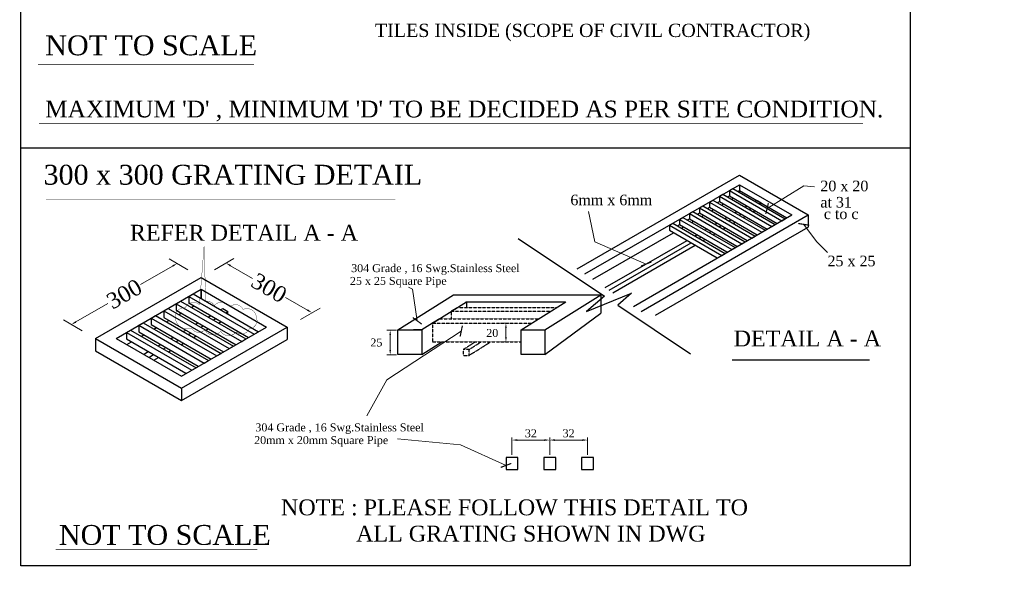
# Model space of a CAD drawing. Header units: millimetres. Extents: x 103872 to 294171, y 5570 to 32737.
# Tile 114 of 117: x 171331 to 180321, y 10472 to 15490. Entities that reach past the tile are written whole.
import ezdxf

# ---------------------------------------------------------------- set-up
doc = ezdxf.new("R2010")
doc.units = ezdxf.units.MM
doc.header["$LTSCALE"] = 2.5
doc.linetypes.add('HIDDEN', pattern=[0.375, 0.25, -0.125])
for name, color, linetype, lineweight in [('00-ABM-WASTE TEXT', 7, 'Continuous', 0), ('DIM - GRATING', 7, 'Continuous', 0), ('Dimension', 40, 'Continuous', 0), ('DIMS', 13, 'Continuous', 0), ('TEXT', 40, 'Continuous', 0)]:
    doc.layers.add(name, color=color, linetype=linetype, lineweight=lineweight)
doc.layers.add('BORDER', color=8, linetype='Continuous')
doc.layers.add('TABLES', color=8, linetype='Continuous')
doc.styles.add('GENERAL', font='romans.shx')
doc.styles.add('PDF Arial', font='arial.ttf')
doc.styles.add('pks', font='times.ttf')
doc.styles.add('RG_3F_TITLE BLOCK_A1$0$A1 TBLOCK LBV$0$Style-arial', font='arial.ttf')
doc.styles.add('ROMC', font='dutch.ttf')
doc.styles.add('RS', font='romantic.ttf')
doc.dimstyles.new('DIM50', dxfattribs={"dimtxt": 100, "dimasz": 50, "dimexe": 50, "dimexo": 50, "dimgap": 50, "dimtad": 1, "dimdec": 0, "dimlfac": 0.5, "dimzin": 0, "dimdsep": 46, "dimtxsty": 'GENERAL', "dimblk": 'ARCHTICK', "dimblk1": 'ARCHTICK', "dimsah": 1, "dimcen": 0.09, "dimdle": 50, "dimclrd": 13, "dimclre": 13, "dimclrt": 1, "dimadec": 0, "dimazin": 0, "dimtfac": 1, "dimtdec": 0, "dimtix": 1, "dimtofl": 0, "dimtmove": 0, "dimatfit": 3, "dimldrblk": 'ARCHTICK', "dimfxl": 1, "dimtolj": 1, "dimtzin": 0, "dimlwd": 13, "dimlwe": 13, "dimarcsym": 0})
doc.dimstyles.new('dimfeet', dxfattribs={"dimscale": 0, "dimtxt": 6, "dimasz": 3, "dimexe": 2, "dimexo": 2, "dimgap": 2, "dimtad": 1, "dimdec": 0, "dimzin": 0, "dimdsep": 46, "dimlunit": 4, "dimtxsty": 'RS', "dimblk": 'ARCHTICK', "dimblk1": 'ARCHTICK', "dimblk2": 'ARCHTICK', "dimsah": 1, "dimcen": 0.0625, "dimdle": 2, "dimclrd": 7, "dimclre": 7, "dimclrt": 7, "dimadec": 0, "dimazin": 0, "dimtfac": 1, "dimtdec": 0, "dimtix": 1, "dimtofl": 0, "dimtmove": 0, "dimatfit": 3, "dimldrblk": 'ARCHTICK', "dimfxl": 1, "dimtolj": 1, "dimtzin": 0, "dimlwd": 13, "dimlwe": 13, "dimarcsym": 0})

# ---------------------------------------------------------------- blocks, each defined once
blk = doc.blocks.new('ARCH')
at = {"layer": 'TEXT', "color": 7, "insert": (117994.3224663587, 14247.24836908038), "char_height": 90, "width": 1274.1935224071, "attachment_point": 1, "style": 'RG_3F_TITLE BLOCK_A1$0$A1 TBLOCK LBV$0$Style-arial'}
blk.add_mtext('\\pi425.84847;DINING', dxfattribs=at)
blk = doc.blocks.new('*D99')
at = {"layer": 'Defpoints', "color": 0, "transparency": 16777216}
for p in [(7019.333960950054, -97494.03767395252), (4169.333960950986, -98819.6331425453), (7019.333960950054, -98819.6331425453)]:
    blk.add_point(p, dxfattribs=at)
at = {"layer": 'DIMS', "color": 7, "lineweight": 13, "transparency": 16777216}
for p, q in [((4169.333960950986, -98619.6331425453), (4169.333960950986, -97294.03767395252)), ((7019.333960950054, -98619.6331425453), (7019.333960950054, -97294.03767395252)), ((4569.333960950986, -97494.03767395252), (6619.333960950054, -97494.03767395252))]:
    blk.add_line(p, q, dxfattribs=at)
at = {"layer": 'DIMS', "color": 7, "transparency": 16777216}
for points in [[(4569.333960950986, -97427.37100728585), (4569.333960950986, -97560.7043406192), (4169.333960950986, -97494.03767395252)], [(6619.333960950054, -97427.37100728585), (6619.333960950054, -97560.7043406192), (7019.333960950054, -97494.03767395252)]]:
    blk.add_solid(points, dxfattribs=at)
at = {"layer": 'DIMS', "color": 7, "transparency": 16777216, "insert": (5594.33396095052, -96988.00438685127), "char_height": 600, "attachment_point": 5, "style": 'ROMC'}
blk.add_mtext('\\A1;32', dxfattribs=at)
blk = doc.blocks.new('_ArchTick')
at = {"color": 0, "linetype": 'ByBlock', "const_width": 0.15}
blk.add_lwpolyline([(-0.5, -0.5), (0.5, 0.5)], dxfattribs=at)
blk = doc.blocks.new('*D100')
at = {"layer": 'Defpoints', "color": 0, "transparency": 16777216}
for p in [(9869.333960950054, -97493.4001972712), (7019.333960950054, -98819.6331425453), (9869.333960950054, -98819.6331425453)]:
    blk.add_point(p, dxfattribs=at)
at = {"layer": 'DIMS', "color": 7, "lineweight": 13, "transparency": 16777216}
for p, q in [((7019.333960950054, -98619.6331425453), (7019.333960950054, -97293.4001972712)), ((9869.333960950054, -98619.6331425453), (9869.333960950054, -97293.4001972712)), ((7419.333960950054, -97493.4001972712), (9469.333960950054, -97493.4001972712))]:
    blk.add_line(p, q, dxfattribs=at)
at = {"layer": 'DIMS', "color": 7, "transparency": 16777216}
for points in [[(7419.333960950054, -97426.73353060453), (7419.333960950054, -97560.06686393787), (7019.333960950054, -97493.4001972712)], [(9469.333960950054, -97426.73353060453), (9469.333960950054, -97560.06686393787), (9869.333960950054, -97493.4001972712)]]:
    blk.add_solid(points, dxfattribs=at)
at = {"layer": 'DIMS', "color": 7, "transparency": 16777216, "insert": (8444.333960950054, -96987.36691016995), "char_height": 600, "attachment_point": 5, "style": 'ROMC'}
blk.add_mtext('\\A1;32', dxfattribs=at)
blk = doc.blocks.new('*D101')
at = {"layer": 'Defpoints', "color": 0, "transparency": 16777216}
for p in [(-19280.58707778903, -85216.29439227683), (-10916.62033408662, -87887.35594130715), (-12785.39654940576, -88966.29439227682)]:
    blk.add_point(p, dxfattribs=at)
at = {"layer": 'DIMS', "color": 7, "lineweight": 13, "transparency": 16777216}
for p, q in [((-18280.58707778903, -84638.9441230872), (-16811.81086246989, -83790.94577979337)), ((-17065.40070095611, -84337.35594130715), (-15401.84859310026, -85297.8081985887)), ((-11263.03049560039, -87687.35594130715), (-12926.58260345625, -86726.9036840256)), ((-11785.39654940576, -88388.94412308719), (-10316.62033408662, -87540.94577979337))]:
    blk.add_line(p, q, dxfattribs=at)
at = {"layer": 'DIMS', "color": 7, "transparency": 16777216}
for points in [[(-17032.06736762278, -84279.62091438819), (-17098.73403428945, -84395.09096822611), (-17411.81086246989, -84137.35594130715)], [(-11229.69716226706, -87629.62091438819), (-11296.36382893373, -87745.09096822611), (-10916.62033408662, -87887.35594130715)]]:
    blk.add_solid(points, dxfattribs=at)
at = {"layer": 'DIMS', "color": 7, "transparency": 16777216, "insert": (-14164.21559827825, -86012.35594130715), "char_height": 900, "attachment_point": 5, "rotation": 329.99999999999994, "style": 'ROMC'}
blk.add_mtext('\\A1;{\\H1.3333x;300}', dxfattribs=at)
blk = doc.blocks.new('*D102')
at = {"layer": 'Defpoints', "color": 0, "transparency": 16777216}
for p in [(-19280.58707778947, -85216.29439227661), (-29084.30095082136, -88777.12608118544), (-27266.21471550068, -89826.79865855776)]:
    blk.add_point(p, dxfattribs=at)
at = {"layer": 'DIMS', "color": 7, "lineweight": 13, "transparency": 16777216}
for p, q in [((-20280.58707778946, -84638.94412308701), (-21698.67331311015, -83820.21165339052)), ((-21445.08347462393, -84366.6218149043), (-23853.85413714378, -85757.32620532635)), ((-28737.8907893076, -88577.12608118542), (-26329.12012678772, -87186.42169076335)), ((-28266.21471550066, -89249.44838936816), (-29684.30095082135, -88430.71591967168))]:
    blk.add_line(p, q, dxfattribs=at)
at = {"layer": 'DIMS', "color": 7, "transparency": 16777216}
for points in [[(-21478.41680795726, -84308.88678798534), (-21411.75014129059, -84424.35684182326), (-21098.67331311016, -84166.62181490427)], [(-28771.22412264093, -88519.39105426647), (-28704.55745597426, -88634.86110810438), (-29084.30095082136, -88777.12608118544)]]:
    blk.add_solid(points, dxfattribs=at)
at = {"layer": 'DIMS', "color": 7, "transparency": 16777216, "insert": (-25091.48713196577, -86471.87394804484), "char_height": 900, "attachment_point": 5, "rotation": 30.00000000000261, "style": 'ROMC'}
blk.add_mtext('\\A1;{\\H1.3333x;300}', dxfattribs=at)
blk = doc.blocks.new('A$C1DDB7F3F')
at = {"color": 7, "linetype": 'ByBlock'}
for p, q in [((3313.331313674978, -88669.71544372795), (3961.125538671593, -88669.71544372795)), ((3711.125538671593, -89044.71544372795), (3711.125538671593, -89719.71544372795)), ((-4543.946957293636, -89198.38262953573), (-5271.948568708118, -89198.38262953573)), ((-5021.948568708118, -89573.38262953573), (-5021.948568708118, -90698.38262953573)), ((3313.331313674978, -90094.71544372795), (3961.125538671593, -90094.71544372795)), ((3313.331313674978, -90094.71544372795), (3586.125538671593, -90094.71544372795)), ((-4543.946957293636, -91073.38262953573), (-5271.948568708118, -91073.38262953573))]:
    blk.add_line(p, q, dxfattribs=at)
for points in [[(3648.625538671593, -89044.71544372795), (3773.625538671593, -89044.71544372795), (3711.125538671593, -88669.71544372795)], [(-5084.448568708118, -89573.38262953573), (-4959.448568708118, -89573.38262953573), (-5021.948568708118, -89198.38262953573)], [(3648.625538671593, -89719.71544372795), (3773.625538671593, -89719.71544372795), (3711.125538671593, -90094.71544372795)], [(-5084.448568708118, -90698.38262953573), (-4959.448568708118, -90698.38262953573), (-5021.948568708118, -91073.38262953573)]]:
    blk.add_solid(points, dxfattribs=at)
at = {"layer": 'BORDER'}
for p, q in [((9092.284640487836, -84575.7624322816), (21329.05256599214, -77510.86117648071)), ((21329.05256599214, -77510.86117648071), (26525.2049886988, -80510.86117648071)), ((9670.230456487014, -84962.08525983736), (21329.05256599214, -78230.86117648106)), ((21199.14875542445, -78725.86117648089), (21329.05256599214, -78650.86117648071)), ((21329.05256599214, -78230.86117648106), (25278.12840724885, -80510.86117648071)), ((21329.05256599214, -78230.86117648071), (21329.05256599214, -78800.86117648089)), ((21329.05256599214, -78650.86117648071), (24914.39773765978, -80720.86117648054)), ((19666.28379072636, -79580.86117648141), (19822.16836340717, -79490.86117648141)), ((20419.72589201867, -79145.86117648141), (20575.61046469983, -79055.86117648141)), ((20731.49503738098, -79325.86117648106), (20887.37961006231, -79235.86117648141)), ((18912.84168943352, -80015.86117648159), (19068.72626211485, -79925.86117648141)), ((19224.61083479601, -80195.86117648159), (19380.49540747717, -80105.86117648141)), ((19978.05293608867, -79760.86117648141), (20133.93750876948, -79670.86117648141)), ((13330.55395781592, -87408.79650102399), (25278.12840724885, -80510.86117648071)), ((13908.49977381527, -87795.11932857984), (26525.2049886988, -80510.86117648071)), ((17405.95748684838, -80885.86117648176), (17561.84205952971, -80795.86117648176)), ((17717.72663221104, -81065.86117648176), (17873.61120489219, -80975.86117648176)), ((18159.39958814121, -80450.86117648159), (18315.28416082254, -80360.86117648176)), ((18471.16873350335, -80630.86117648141), (18627.05330618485, -80540.86117648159)), ((26525.2049886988, -80510.86117648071), (26525.2049886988, -81420.86871849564)), ((15006.69708723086, -88071.08235607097), (26525.2049886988, -81420.86871849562)), ((16652.51538555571, -81320.86117648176), (16808.39995823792, -81230.86117648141)), ((16964.2845309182, -81500.86117648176), (17120.16910359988, -81410.86117648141)), ((10272.25734815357, -85364.50487187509), (16366.72700230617, -81845.86117648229)), ((-27266.21471550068, -89826.79865855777), (-19280.58707778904, -85216.29439227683)), ((-19280.58707778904, -85216.29439227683), (-12785.39654940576, -88966.29439227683)), ((-25707.36898868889, -89826.79865855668), (-19280.58707778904, -86116.29439227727)), ((-19280.58707778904, -86116.29439227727), (-14344.2422762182, -88966.29439227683)), ((-19280.58707778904, -86116.29439227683), (-19280.58707778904, -86828.79439227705)), ((-4437.197324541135, -89172.710799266), (-234.8315757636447, -86535.40162089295)), ((-234.8315757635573, -86527.27175381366), (1563.168340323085, -86527.27175381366)), ((1563.168340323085, -86527.27175381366), (10861.16825640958, -86533.70943215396)), ((6658.80250763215, -89171.01861052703), (10861.16825640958, -86533.70943215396)), ((10861.16825640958, -86533.70943215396), (10861.16825640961, -87909.10936035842)), ((-20027.53398855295, -87485.04439227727), (-19832.67827270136, -87372.5443922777)), ((-1840.406248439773, -88669.71544372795), (732.3148378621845, -87055.13419594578)), ((679.8281430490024, -87055.13419594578), (8179.828143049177, -87055.13419594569)), ((732.3148378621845, -87055.13419594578), (732.3148378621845, -87502.56104917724)), ((4860.802591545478, -89171.01861052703), (8232.31483786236, -87055.13419594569)), ((-20969.33661516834, -88028.7943922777), (-20774.48089931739, -87916.2943922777)), ((6656.534340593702, -91046.01861052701), (10861.16825640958, -87909.10936035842)), ((-22852.94186840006, -89116.2943922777), (-22658.08615254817, -89003.79439227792)), ((-21911.1392417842, -88572.54439227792), (-21716.28352593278, -88460.0443922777)), ((-20771.02418711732, -93576.79865855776), (-12785.39654940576, -88966.29439227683)), ((-20771.02418711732, -92676.79865855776), (-14344.2422762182, -88966.29439227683)), ((-12785.39654940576, -88966.29439227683), (-12785.39654940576, -89903.79439227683)), ((-1840.406248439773, -88669.71544372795), (-2639.19740845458, -89171.01861052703)), ((-27266.21471550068, -89826.79865855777), (-27266.21471550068, -90764.29865855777)), ((-27266.21471550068, -89826.79865855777), (-20771.02418711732, -93576.79865855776)), ((-25707.36898868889, -89826.79865855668), (-20771.02418711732, -92676.79865855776)), ((-23794.74449501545, -89660.04439227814), (-23599.88877916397, -89547.54439227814)), ((-4437.197324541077, -91046.01861052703), (-4437.197324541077, -89172.710799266)), ((-4437.197324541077, -89172.710799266), (-2639.197408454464, -89172.710799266)), ((-2639.19740845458, -89171.01861052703), (-3263.668876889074, -89171.01861052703)), ((-2639.19740845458, -89171.01861052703), (-2639.19740845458, -91046.01861052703)), ((4860.802591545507, -89171.01861052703), (6658.80250763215, -89171.01861052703)), ((4860.802591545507, -91044.32642178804), (4860.802591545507, -89171.01861052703)), ((6658.80250763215, -89171.01861052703), (6658.80250763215, -91044.32642178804)), ((-24895.47017263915, -90295.5486585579), (-24541.69140577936, -90091.2943922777)), ((-20771.02418711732, -94514.29865855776), (-12785.39654940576, -89903.79439227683)), ((-2639.197408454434, -91046.01861052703), (-1123.363058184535, -90094.71544372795)), ((-27266.21471550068, -90764.29865855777), (-20771.02418711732, -94514.29865855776)), ((-2639.197408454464, -91046.01861052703), (-4437.197324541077, -91046.01861052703)), ((-2639.19740845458, -91046.01861052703), (-3263.668876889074, -91046.01861052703)), ((6658.80250763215, -91044.32642178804), (4860.802591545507, -91044.32642178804)), ((-20771.02418711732, -93576.79865855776), (-20771.02418711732, -94514.29865855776))]:
    blk.add_line(p, q, dxfattribs=at)
at = {"layer": 'BORDER', "color": 4}
for p, q in [((20575.61046469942, -78665.86117648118), (20835.41808583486, -78515.86117648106)), ((20575.61046469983, -78665.86117648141), (24524.68630595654, -80945.86117648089)), ((20575.61046469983, -78665.86117648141), (20575.61046469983, -79055.86117648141)), ((20835.41808583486, -78515.86117648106), (24784.49392709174, -80795.86117648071)), ((19068.72626211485, -79535.86117648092), (19328.53388324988, -79385.86117648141)), ((19328.53388324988, -79385.86117648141), (23277.60972450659, -81665.86117648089)), ((19822.16836340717, -79100.86117648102), (20081.97598454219, -78950.86117648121)), ((19822.16836340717, -79100.86117648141), (23771.2442046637, -81380.86117648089)), ((19822.16836340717, -79100.86117648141), (19822.16836340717, -79490.86117648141)), ((19822.16836340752, -79490.86117648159), (23433.49429718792, -81575.86117648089)), ((20081.97598454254, -78950.86117648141), (24031.05182579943, -81230.86117648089)), ((20575.61046470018, -79055.86117648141), (24186.93639848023, -81140.86117648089)), ((18315.28416082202, -79970.86117648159), (18575.09178195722, -79820.86117648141)), ((18315.28416082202, -79970.86117648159), (22264.36000207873, -82250.86117648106)), ((18315.28416082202, -79970.86117648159), (18315.28416082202, -80360.86117648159)), ((18575.09178195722, -79820.86117648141), (22524.16762321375, -82100.86117648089)), ((19068.72626211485, -79535.86117648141), (23017.80210337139, -81815.86117648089)), ((19068.72626211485, -79535.86117648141), (19068.72626211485, -79925.86117648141)), ((19068.72626211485, -79925.86117648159), (22680.05219589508, -82010.86117648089)), ((16808.39995823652, -80840.86117648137), (17068.20757937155, -80690.86117648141)), ((16808.39995823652, -80840.86117648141), (20757.47579949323, -83120.86117648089)), ((16808.39995823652, -80840.86117648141), (16808.39995823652, -81230.86117648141)), ((17068.20757937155, -80690.86117648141), (21017.28342062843, -82970.86117648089)), ((17561.84205952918, -80405.86117648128), (17821.64968066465, -80255.86117648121)), ((17561.84205952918, -80405.86117648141), (21510.91790078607, -82685.86117648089)), ((17561.84205952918, -80405.86117648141), (17561.84205952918, -80795.86117648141)), ((17561.84205952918, -80795.86117648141), (21147.18723119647, -82865.86117648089)), ((17821.64968066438, -80255.86117648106), (21770.72552192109, -82535.86117648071)), ((18315.28416082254, -80360.86117648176), (21926.61009460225, -82445.86117648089)), ((24524.68630595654, -80945.86117648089), (24784.49392709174, -80795.8611764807)), ((16054.95785694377, -81275.86117648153), (16314.76547807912, -81125.86117648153)), ((16054.95785694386, -81275.86117648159), (20004.03369820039, -83555.86117648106)), ((16054.95785694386, -81275.86117648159), (16054.95785694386, -81665.86117648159)), ((16054.95785694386, -81665.86117648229), (19640.30302861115, -83735.86117648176)), ((16314.76547807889, -81125.86117648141), (20263.8413193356, -83405.86117648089)), ((16808.39995823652, -81230.86117648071), (20393.74512990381, -83300.86117648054)), ((23017.80210337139, -81815.86117648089), (23277.60972450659, -81665.86117648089)), ((23771.2442046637, -81380.86117648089), (24031.05182579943, -81230.86117648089)), ((22264.36000207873, -82250.86117648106), (22524.16762321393, -82100.86117648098)), ((20757.47579949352, -83120.86117648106), (21017.28342062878, -82970.86117648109)), ((21510.91790078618, -82685.86117648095), (21770.7255219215, -82535.86117648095)), ((20004.03369820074, -83555.86117648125), (20263.8413193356, -83405.86117648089)), ((-20222.38970440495, -86660.0443922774), (-19897.63017798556, -86472.54439227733)), ((-20222.38970440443, -86660.0443922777), (-15286.04490283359, -89510.04439227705)), ((-20222.38970440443, -86660.0443922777), (-20222.38970440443, -87147.5443922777)), ((-19897.63017798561, -86472.54439227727), (-14961.28537641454, -89322.54439227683)), ((-22105.99495763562, -87747.54439227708), (-21781.23543121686, -87560.0443922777)), ((-21781.23543121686, -87560.0443922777), (-16844.89062964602, -90410.04439227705)), ((-21164.19233102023, -87203.79439227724), (-20839.43280460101, -87016.2943922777)), ((-21164.19233102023, -87203.7943922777), (-16227.84752944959, -90053.79439227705)), ((-21164.19233102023, -87203.7943922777), (-21164.19233102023, -87691.2943922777)), ((-20839.43280460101, -87016.2943922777), (-15903.08800302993, -89866.29439227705)), ((-20222.38970440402, -87147.5443922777), (-15708.23228717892, -89753.79439227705)), ((-23047.7975842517, -88291.29439227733), (-22723.03805783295, -88103.79439227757)), ((-23047.7975842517, -88291.29439227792), (-18111.4527826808, -91141.29439227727)), ((-23047.7975842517, -88291.29439227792), (-23047.7975842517, -88778.79439227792)), ((-22723.03805783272, -88103.7943922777), (-17786.69325626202, -90953.79439227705)), ((-22105.99495763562, -87747.5443922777), (-17169.65015606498, -90597.54439227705)), ((-22105.99495763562, -87747.5443922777), (-22105.99495763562, -88235.0443922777)), ((-22105.99495763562, -88235.04439227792), (-17591.8375404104, -90841.29439227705)), ((-21164.19233101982, -87691.29439227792), (-16650.03491379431, -90297.54439227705)), ((-23989.60021086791, -88835.04439227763), (-23664.84068444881, -88647.54439227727)), ((-23989.60021086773, -88835.0443922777), (-19053.25540929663, -91685.04439227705)), ((-23989.60021086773, -88835.0443922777), (-23989.60021086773, -89322.5443922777)), ((-23664.84068444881, -88647.54439227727), (-18728.49588287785, -91497.54439227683)), ((-23047.79758425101, -88778.79439227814), (-18533.6401670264, -91385.04439227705)), ((-24931.40283748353, -89378.79439227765), (-24606.64331106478, -89191.2943922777)), ((-24931.40283748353, -89378.7943922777), (-19995.05803591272, -92228.79439227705)), ((-24931.40283748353, -89378.7943922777), (-24931.40283748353, -89866.2943922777)), ((-24931.40283748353, -89866.29439227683), (-20449.72137289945, -92453.79439227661)), ((-24606.64331106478, -89191.2943922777), (-19670.29850949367, -92041.29439227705)), ((-23989.60021086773, -89322.5443922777), (-19507.91874628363, -91910.04439227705)), ((-16227.84752944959, -90053.79439227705), (-15903.08800302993, -89866.29439227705)), ((-15286.04490283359, -89510.04439227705), (-14961.28537641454, -89322.54439227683)), ((-17169.65015606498, -90597.54439227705), (-16844.89062964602, -90410.04439227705)), ((-18111.4527826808, -91141.29439227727), (-17786.69325626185, -90953.79439227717)), ((-19995.05803591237, -92228.79439227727), (-19670.29850949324, -92041.29439227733)), ((-19053.25540929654, -91685.04439227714), (-18728.49588287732, -91497.54439227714))]:
    blk.add_line(p, q, dxfattribs=at)
at = {"layer": 'BORDER', "color": 3}
for p, q in [((22498.18686110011, -79475.86117647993), (22628.09067166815, -79400.86117647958)), ((22628.09067166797, -79400.86117647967), (22939.85981703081, -79580.86117648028)), ((21744.74475980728, -79910.8611764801), (21900.62933248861, -79820.8611764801)), ((22056.51390517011, -80090.86117648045), (22212.39847785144, -80000.86117648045)), ((22368.28305053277, -80270.86117648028), (22524.16762321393, -80180.8611764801)), ((22809.95600646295, -79655.8611764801), (22939.85981703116, -79580.8611764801)), ((22939.85981703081, -79730.86117648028), (22939.85981703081, -79580.86117647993)), ((20237.86055722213, -80780.8611764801), (20393.74512990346, -80690.8611764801)), ((20549.62970258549, -80960.86117648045), (20705.51427526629, -80870.86117648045)), ((20991.30265851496, -80345.8611764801), (21147.18723119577, -80255.8611764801)), ((21303.0718038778, -80525.86117648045), (21458.95637655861, -80435.86117648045)), ((21614.84094923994, -80705.8611764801), (21770.72552192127, -80615.86117648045)), ((18730.97635463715, -81650.86117648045), (18886.86092731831, -81560.86117648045)), ((19484.41845592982, -81215.86117648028), (19640.30302861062, -81125.86117648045)), ((19796.18760129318, -81395.86117648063), (19952.07217397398, -81305.86117648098)), ((20107.95674665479, -81575.86117648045), (20263.84131933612, -81485.86117648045)), ((20861.39884794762, -81140.86117648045), (21017.28342062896, -81050.86117648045)), ((11211.41929915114, -85992.27946665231), (17379.97672473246, -82430.86117648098)), ((17977.53425334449, -82085.86117648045), (18133.418826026, -81995.8611764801)), ((18289.30339870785, -82265.86117648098), (18445.18797138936, -82175.86117648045)), ((18601.07254406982, -82445.86117648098), (18756.9571167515, -82355.86117648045)), ((19042.74550000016, -81830.86117648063), (19198.63007268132, -81740.86117648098)), ((19354.51464536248, -82010.86117648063), (19510.39921804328, -81920.86117648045)), ((11500.39220715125, -86185.44088043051), (17691.74587009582, -82610.86117648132)), ((11789.36511515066, -86378.60229420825), (18003.51501545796, -82790.86117648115)), ((-17819.16920890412, -87672.54439227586), (-17656.78944569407, -87578.79439227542)), ((-17656.78944569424, -87578.79439227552), (-17267.07801399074, -87803.7943922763)), ((-18760.97183552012, -88216.29439227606), (-18566.1161196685, -88103.79439227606)), ((-18371.26040381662, -88441.2943922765), (-18176.40468796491, -88328.7943922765)), ((-17429.45777720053, -87897.54439227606), (-17267.07801399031, -87803.79439227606)), ((-17267.07801399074, -87991.2943922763), (-17267.07801399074, -87803.79439227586)), ((-19702.77446213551, -88760.04439227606), (-19507.9187462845, -88647.54439227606)), ((-19313.06303043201, -88985.0443922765), (-19118.207314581, -88872.5443922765)), ((-18923.35159872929, -89210.04439227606), (-18728.49588287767, -89097.5443922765)), ((-17981.54897211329, -88666.2943922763), (-17786.69325626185, -88553.79439227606)), ((-21586.37971536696, -89847.5443922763), (-21391.52399951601, -89735.0443922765)), ((-20644.57708875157, -89303.79439227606), (-20449.72137289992, -89191.29439227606)), ((-20254.8656570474, -89528.7943922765), (-20060.00994119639, -89416.2943922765)), ((-19865.15422534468, -89753.7943922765), (-19670.29850949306, -89641.2943922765)), ((-22528.18234198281, -90391.2943922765), (-22333.3266261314, -90278.7943922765)), ((-22138.47091027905, -90616.29439227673), (-21943.61519442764, -90503.79439227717)), ((-21196.66828366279, -90072.54439227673), (-21001.81256781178, -89960.04439227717)), ((-20806.95685196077, -90297.5443922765), (-20612.10113610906, -90185.0443922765)), ((-23628.90801960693, -91026.79865855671), (-23275.12925274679, -90822.54439227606)), ((-23239.19658790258, -91251.79865855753), (-22885.41782104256, -91047.5443922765)), ((-22849.4851562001, -91476.79865855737), (-22495.70638933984, -91272.5443922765)), ((-21748.75947857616, -90841.29439227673), (-21553.90376272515, -90728.7943922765))]:
    blk.add_line(p, q, dxfattribs=at)
at = {"layer": 'BORDER', "color": 1}
for p, q in [((4636.045807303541, -82279.34366110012), (11142.91180599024, -86628.8013464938)), ((9798.795708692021, -87803.09358380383), (13190.76327372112, -86400.99699894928)), ((11142.91180599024, -86628.8013464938), (9798.795708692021, -87803.09358380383)), ((13190.76327372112, -86400.99699894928), (12157.36428154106, -87306.90323412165)), ((12157.36428154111, -87306.90323412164), (17649.77780467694, -90978.25903188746))]:
    blk.add_line(p, q, dxfattribs=at)
at = {"layer": 'BORDER', "color": 4, "linetype": 'HIDDEN', "ltscale": 25}
for p, q in [((33.79821892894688, -87502.56104917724), (-410.4841904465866, -87772.3288778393)), ((33.79821892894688, -87502.56104917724), (7533.798218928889, -87502.56104917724)), ((-1336.072222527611, -88353.2068780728), (-1840.406248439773, -88669.71544372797)), ((-1336.072222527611, -88353.2068780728), (6163.92777747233, -88353.2068780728)), ((-410.4841904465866, -87761.45345999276), (7089.515809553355, -87761.45345999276)), ((-410.4841904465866, -87761.45345999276), (-410.4841904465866, -88353.2068780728)), ((-1840.406248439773, -88669.71544372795), (5659.593751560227, -88669.71544372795)), ((-1840.406248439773, -88669.71544372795), (-1840.406248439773, -90094.71544372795)), ((-1840.406248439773, -90094.71544372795), (4860.802591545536, -90094.71544372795))]:
    blk.add_line(p, q, dxfattribs=at)
at = {"layer": 'BORDER', "color": 3, "linetype": 'HIDDEN', "ltscale": 25}
for p, q in [((477.1064259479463, -90657.24680745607), (1373.460389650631, -90094.71544372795)), ((927.1064259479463, -91107.24680745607), (2540.503579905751, -90094.71544372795)), ((927.1064259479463, -90657.24680745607), (1823.460389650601, -90094.71544372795))]:
    blk.add_line(p, q, dxfattribs=at)
at = {"layer": 'BORDER', "color": 7, "const_width": 60}
blk.add_lwpolyline([(-31530.22875368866, -73589.24761524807), (30654.11037539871, -73589.24761524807)], dxfattribs=at)
at = {"layer": 'BORDER', "color": 3, "linetype": 'HIDDEN', "ltscale": 25}
blk.add_lwpolyline([(477.1064259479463, -91107.24680745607), (927.1064259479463, -91107.24680745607), (927.1064259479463, -90657.24680745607), (477.1064259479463, -90657.24680745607)], close=True, dxfattribs=at)
at = {"layer": 'BORDER', "color": 4}
for points in [[(3719.333960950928, -99719.6331425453), (4619.333960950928, -99719.6331425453), (4619.333960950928, -98819.6331425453), (3719.333960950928, -98819.6331425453)], [(6569.333960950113, -99719.6331425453), (7469.333960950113, -99719.6331425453), (7469.333960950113, -98819.6331425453), (6569.333960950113, -98819.6331425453)], [(9419.333960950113, -99719.6331425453), (10319.33396095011, -99719.6331425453), (10319.33396095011, -98819.6331425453), (9419.333960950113, -98819.6331425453)]]:
    blk.add_lwpolyline(points, close=True, dxfattribs=at)
at = {"layer": 'Defpoints', "color": 0, "linetype": 'ByBlock'}
for p in [(21329.05256599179, -77510.86117648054), (-19280.58707778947, -85216.29439227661), (-12785.39654940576, -88966.29439227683), (-1840.406248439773, -88669.71544372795), (5659.593751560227, -88669.71544372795), (3711.125538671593, -90094.71544372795), (-5021.948568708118, -91073.38262953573)]:
    blk.add_point(p, dxfattribs=at)
at = {"layer": 'TABLES', "color": 7}
for p, q in [((34226.29307152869, -75460.29099784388), (-32886.25983566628, -75460.29099784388)), ((34226.29307152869, -75460.29099784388), (-32886.25983566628, -75460.29099784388)), ((20781.79656727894, -91452.35732217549), (31153.64251330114, -91452.35732217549))]:
    blk.add_line(p, q, dxfattribs=at)
blk.add_lwpolyline([(-32886.25983566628, -10431.31836019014), (34226.29307152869, -10431.31836019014), (34226.29307152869, -106990.2086380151), (-32886.25983566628, -106990.2086380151)], close=True, dxfattribs=at)
at = {"layer": 'TABLES', "color": 7, "const_width": 38}
for points in [[(-31590.45198439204, -69143.52453327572), (-15290.43608559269, -69143.52453327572)], [(-31001.21314476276, -79313.186651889), (-4630.496501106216, -79313.186651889)], [(-30259.33081330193, -105734.8421333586), (-15035.57524773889, -105734.8421333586)]]:
    blk.add_lwpolyline(points, dxfattribs=at)
at = {"layer": 'TABLES', "color": 7, "const_width": 25}
blk.add_lwpolyline([(-19071.4018284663, -82914.0539220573), (-19412.55873892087, -87285.69215494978, 0.5205670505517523), (-20486.55206224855, -87519.61128787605, 0.5205670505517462), (-21227.2861637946, -88313.12340349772, 0.5205670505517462), (-20015.26289477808, -89032.528197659), (-20015.26289477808, -89032.528197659, 0.5205670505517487), (-19026.1683887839, -89182.35840049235, 0.5205670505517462), (-17814.09762555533, -89290.647632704, 0.5205670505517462), (-16638.28319530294, -89329.56770839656, 0.5205670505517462), (-15650.70120125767, -89086.37211150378, 0.5205670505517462), (-15121.36190618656, -88226.51534978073, 0.5205670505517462), (-16128.93923918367, -87638.18657175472, 0.5205670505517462), (-17113.40116487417, -87445.20212223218, 0.5205670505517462), (-18282.26624945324, -87341.55099151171, 0.2854883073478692), (-18938.02708526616, -87022.24767080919)], format="xyb", close=True, dxfattribs=at)
at = {"color": 7, "linetype": 'ByBlock', "char_height": 599.9999999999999, "width": 5, "attachment_point": 5, "style": 'RS'}
for s, insert in [('20', (2681.730059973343, -89416.39531905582)), ('25', (-6062.142356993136, -90135.88262953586))]:
    blk.add_mtext(s, dxfattribs=dict(at, insert=insert))
at = {"layer": 'TABLES', "color": 7, "style": 'pks'}
for s, height, p in [('TILES INSIDE (SCOPE OF CIVIL CONTRACTOR)', 1000, (-6171.97224657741, -67080.17266920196)), ('NOT TO SCALE', 1500, (-31048.32904285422, -68460.23677277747)), ('300 x 300 GRATING DETAIL', 1500, (-31177.00410670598, -78223.67738002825)), ('20 x 20', 800, (27437.96324959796, -78722.10786236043)), ('6mm x 6mm', 800, (8577.348511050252, -79774.91481983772)), ('at 31', 800, (27437.96324959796, -79947.00152082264)), ('c to c', 800, (27700.71572698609, -80821.92506576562)), ('REFER DETAIL A - A', 1200, (-24665.95949341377, -82452.02835824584)), ('25 x 25', 800, (27977.14171982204, -84379.41052156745)), ('304 Grade , 16 Swg.Stainless Steel', 600, (-7967.58167660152, -84821.95877833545)), ('25 x 25 Square Pipe', 600, (-8060.594749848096, -85782.6791467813)), ('DETAIL A - A', 1200, (20894.77830120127, -90430.29050289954)), ('304 Grade , 16 Swg.Stainless Steel', 600, (-15195.42452675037, -96837.49702431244)), ('20mm x 20mm Square Pipe', 600, (-15288.43759999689, -97798.21739275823)), ('NOTE : PLEASE FOLLOW THIS DETAIL TO  ', 1200, (-13261.30163494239, -103170.485067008)), ('NOT TO SCALE', 1500, (-30020.03887795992, -105402.6631753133)), (' ALL GRATING SHOWN IN DWG', 1200, (-8047.472680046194, -105154.6431099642))]:
    blk.add_text(s, height=height, dxfattribs=at).set_placement(p)
at = {"layer": 'TABLES', "color": 1, "style": 'pks'}
blk.add_text("MAXIMUM 'D' , MINIMUM 'D' TO BE DECIDED AS PER SITE CONDITION.", height=1263.6, dxfattribs=at).set_placement((-31059.34674133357, -73146.45876431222))
at = {"layer": 'DIMS', "color": 7}
for p1, p2, distance, picture, middle in [((-19280.58707778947, -85216.29439227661), (-27266.21471550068, -89826.79865855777), -1818.0862353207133, '*D102', (-25091.48713196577, -86471.87394804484)), ((-19280.58707778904, -85216.29439227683), (-12785.39654940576, -88966.29439227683), 1868.7762153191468, '*D101', (-14164.21559827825, -86012.35594130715))]:
    dim = blk.add_aligned_dim(p1=p1, p2=p2, distance=distance, text='{\\H1.3333x;300}', dimstyle='DIM50', override={"dimtxt": 900, "dimasz": 400, "dimexe": 600, "dimexo": 1000, "dimgap": 200, "dimtad": 0, "dimtxsty": 'ROMC', "dimsah": 0, "dimdle": 200, "dimclrd": 7, "dimclre": 7, "dimclrt": 7}, dxfattribs=at)
    dim.commit()
    dim.dimension.update_dxf_attribs({"geometry": picture, "text_midpoint": middle})
for base, p1, p2, picture, middle in [((7019.333960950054, -97494.03767395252), (4169.333960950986, -98819.6331425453), (7019.333960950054, -98819.6331425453), '*D99', (5594.33396095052, -97494.03767395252)), ((9869.333960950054, -97493.4001972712), (7019.333960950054, -98819.6331425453), (9869.333960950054, -98819.6331425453), '*D100', (8444.333960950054, -97493.4001972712))]:
    dim = blk.add_linear_dim(base=base, p1=p1, p2=p2, text='32', dimstyle='DIM50', override={"dimtxt": 600, "dimasz": 400, "dimexe": 200, "dimexo": 200, "dimgap": 200, "dimtxsty": 'ROMC', "dimsah": 0, "dimdle": 200, "dimclrd": 7, "dimclre": 7, "dimclrt": 7}, dxfattribs=at)
    dim.commit()
    dim.dimension.update_dxf_attribs({"geometry": picture, "text_midpoint": middle, "dimtype": 128})
at = {"layer": 'TABLES', "color": 7}
for points in [[(23418.31311314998, -80023.50412947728), (26202.39120637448, -78322.92501513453), (27004.80398401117, -78389.722413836)], [(14295.6980119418, -84211.57032156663), (10421.60766073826, -82531.16147879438), (9953.533747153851, -80260.04969263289)], [(26183.65372876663, -81217.86245760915), (27136.26160563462, -82522.8748254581), (27967.91214062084, -83353.6505798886)], [(-2978.085661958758, -88500.19151091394), (-3349.191870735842, -86103.04372323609), (-3641.282584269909, -85949.15588425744)], [(342.177953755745, -89270.68212019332), (-5267.895804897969, -92938.88136150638), (-6777.526043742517, -95670.95947134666)], [(3719.333960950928, -99406.64546628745), (290.7127287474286, -97861.90049884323), (-4477.459087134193, -97403.98509208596)]]:
    blk.add_leader(points, dimstyle='dimfeet', override={"dimscale": 1, "dimasz": 600, "dimgap": 0.5, "dimtad": 0}, dxfattribs=at)

msp = doc.modelspace()

# ---------------------------------------------------------------- block references
at = {"layer": 'Dimension'}
msp.add_blockref('ARCH', (18837.33119032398, 0), dxfattribs=at)

# ---------------------------------------------------------------- next in the draw order: block references
at = {"layer": 'DIM - GRATING', "xscale": 0.120992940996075, "yscale": 0.120992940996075, "zscale": 0.120992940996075}
msp.add_blockref('A$C1DDB7F3F', (175321.1001268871, 23448.53424379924, -0.09624038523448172), dxfattribs=at)

# ---------------------------------------------------------------- next in the draw order: texts
at = {"layer": '00-ABM-WASTE TEXT', "char_height": 90.00000000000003, "width": 3916.326026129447, "attachment_point": 4, "style": 'PDF Arial'}
for s, insert in [('\\pi465.36629;ACO GREASE SEPRATOR LIPUMOBIL-S  (MODEL)', (162427.0760220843, 10928.47583311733, -0.09624038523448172)), ('\\pi1238.31649;A) CAPACITY-32 LITERS', (161360.5918118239, 10751.44674846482, -0.09624038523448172)), ('\\pi1476.97611;B) FLOW-0.5LPS', (161132.6279711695, 10594.06861941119, -0.09624038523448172))]:
    msp.add_mtext(s, dxfattribs=dict(at, insert=insert))

doc.saveas('drawing.dxf')
